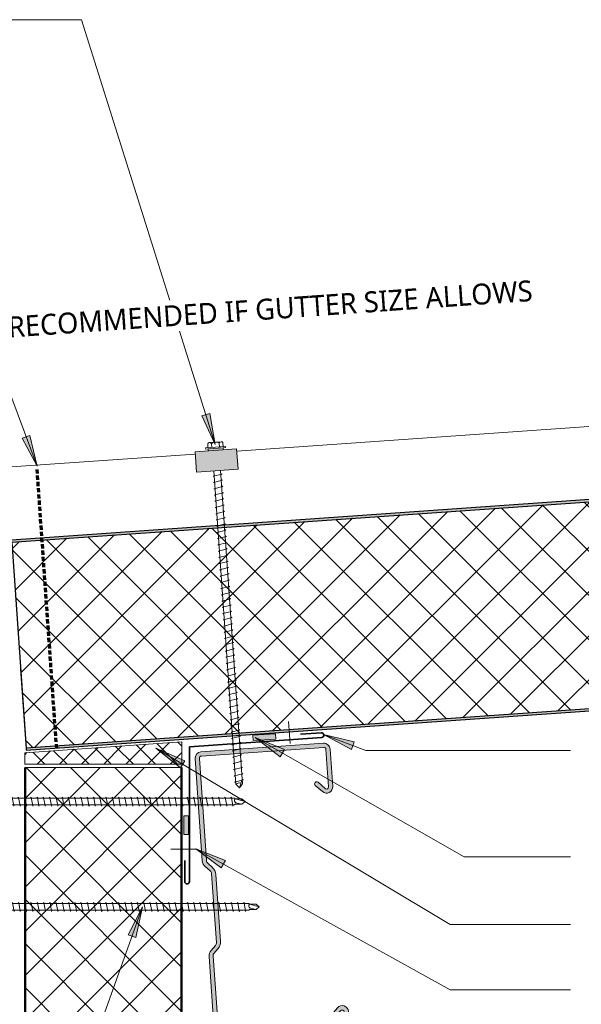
# Model space of a CAD drawing. Header units: millimetres. Extents: x -419 to 889, y -186 to 605.
# Tile 4 of 5: x 117 to 386, y 127 to 599. Entities that reach past the tile are written whole.
import ezdxf

# ---------------------------------------------------------------- set-up
doc = ezdxf.new("R2010")
doc.units = ezdxf.units.MM
doc.linetypes.add('Dash Short', pattern=[3, 2, -1])
for name, color, linetype, lineweight in [('A-ANNO-DIMS', 211, 'Continuous', 9), ('A-ANNO-DIMS-5', 211, 'Continuous', 9), ('A-DETL', 90, 'Continuous', 13), ('A-DETL-GENF', 92, 'Continuous', 13), ('G-ANNO-TEXT', 231, 'Continuous', 9)]:
    doc.layers.add(name, color=color, linetype=linetype, lineweight=lineweight)
doc.styles.add('Yu Gothic_1', font='Yu Gothic.ttf', dxfattribs={"height": 10})
doc.dimstyles.new('Diagonal', dxfattribs={"dimscale": 304.8, "dimtxt": 11.609035, "dimasz": 0.04101, "dimexe": 0.03937, "dimexo": 0.024606, "dimgap": 0.024606, "dimtad": 1, "dimdec": 0, "dimzin": 0, "dimdsep": 46, "dimtxsty": 'Yu Gothic_1', "dimblk1": 'OBLIQUE', "dimblk2": 'OBLIQUE', "dimsah": 1, "dimcen": 0.09, "dimazin": 0, "dimtfac": 1, "dimtdec": 4, "dimtix": 1, "dimtmove": 1, "dimatfit": 3, "dimfxl": 1, "dimtvp": 1, "dimtfill": 1, "dimtolj": 1, "dimtzin": 0, "dimarcsym": 2})
doc.dimstyles.new('Diagonal_1', dxfattribs={"dimscale": 304.8, "dimtxt": 11.609035, "dimasz": 0.04101, "dimexe": 0.03937, "dimexo": 0.024606, "dimgap": 0.024606, "dimtad": 1, "dimdec": 0, "dimzin": 0, "dimdsep": 46, "dimtxsty": 'Yu Gothic_1', "dimblk1": 'OBLIQUE', "dimblk2": 'OBLIQUE', "dimsah": 1, "dimcen": 0.09, "dimazin": 0, "dimtfac": 1, "dimtdec": 4, "dimtix": 1, "dimtmove": 0, "dimatfit": 3, "dimfxl": 1, "dimtvp": 1, "dimtfill": 1, "dimtolj": 1, "dimtzin": 0, "dimarcsym": 2})

# ---------------------------------------------------------------- blocks, each defined once
blk = doc.blocks.new('Thermospan w Gutter Overhang - 100mm-4789611-03 EAVES GUTTER DETAIL')
at = {"layer": 'A-DETL-GENF'}
for points in [[(0, 100), (449.02, 100), (449.09, 101), (0, 101)], [(0, 0), (442.02, 0), (442.09, 1), (0, 1)]]:
    blk.add_hatch(color=256, dxfattribs=at).paths.add_polyline_path(points)
h = blk.add_hatch(dxfattribs=at)
h.set_pattern_fill('FP_2', color=256, style=0, pattern_type=2)
h.set_pattern_definition([(41, (-137.245, -239.83), (-9.8409, 11.32064), []), (131, (-137.245, -239.83), (-11.32064, -9.8409), [])])
h.paths.add_polyline_path([(0, 1), (442.09, 1), (449.02, 100), (0, 100), (0, 4.06)])
for p, q in [((90.68, 136), (0, 136)), ((451.53, 136), (110.68, 136))]:
    blk.add_line(p, q, dxfattribs=at)
at = {"layer": 'A-DETL-GENF', "lineweight": 25}
for p, q in [((449.09, 101), (0, 101)), ((0, 100), (0, 1)), ((0, 100), (449.02, 100)), ((442.09, 1), (0, 1)), ((0, 1), (0, 0)), ((0, 0), (442.02, 0))]:
    blk.add_line(p, q, dxfattribs=at)
blk = doc.blocks.new('Metalcraft MSS Purlin-150x65 - Metalcraft MSS Purlin-150x65-2638609-03 EAVES GUTTER DETAIL')
at = {"layer": 'A-DETL-GENF'}
blk.add_hatch(color=256, dxfattribs=at).paths.add_polyline_path([(64.85, 3), (64.85, 20.94), (64.75, 21.71), (64.45, 22.43), (63.98, 23.05), (63.37, 23.52), (62.66, 23.82), (61.89, 23.93), (61.12, 23.84), (60.4, 23.56), (59.78, 23.1), (56.4, 19.67), (56.3, 19.43), (56.27, 19.17), (56.3, 18.91), (56.4, 18.67), (56.56, 18.46), (56.77, 18.31), (57.01, 18.21), (57.27, 18.17), (57.53, 18.21), (57.77, 18.31), (57.97, 18.46), (61.26, 21.7), (61.52, 21.81), (61.79, 21.84), (62.06, 21.81), (62.32, 21.7), (62.54, 21.53), (62.71, 21.31), (62.81, 21.06), (62.85, 20.79), (62.81, 2.74), (62.71, 2.5), (62.56, 2.29), (62.35, 2.13), (62.11, 2.03), (61.85, 2), (2.74, 2.03), (2.5, 2.13), (2.29, 2.29), (2.13, 2.5), (2.03, 2.74), (2, 2.99), (2.06, 52.43), (2.22, 52.83), (2.49, 53.18), (4.53, 55.22), (5.32, 56.25), (5.82, 57.46), (5.99, 58.75), (5.99, 90.92), (5.82, 92.21), (5.32, 93.42), (4.53, 94.45), (2.69, 96.3), (2.31, 96.78), (2.08, 97.34), (2, 97.95), (2.04, 147.19), (2.15, 147.45), (2.32, 147.68), (2.55, 147.85), (2.81, 147.96), (3.09, 148), (62.11, 147.97), (62.35, 147.87), (62.56, 147.71), (62.74, 147.44), (62.81, 147.26), (62.85, 147.01), (62.82, 128.73), (62.72, 128.5), (62.57, 128.3), (62.37, 128.15), (62.14, 128.05), (61.89, 128.02), (61.64, 128.05), (61.41, 128.15), (61.21, 128.3), (57.77, 131.69), (57.53, 131.79), (57.27, 131.83), (57.01, 131.79), (56.77, 131.69), (56.56, 131.54), (56.4, 131.33), (56.3, 131.09), (56.27, 130.83), (56.3, 130.57), (56.4, 130.33), (56.56, 130.12), (59.78, 126.9), (60.4, 126.44), (61.12, 126.16), (61.89, 126.07), (62.66, 126.18), (63.37, 126.48), (63.98, 126.95), (64.45, 127.57), (64.75, 128.29), (64.85, 129.06), (64.81, 147.29), (64.75, 147.78), (64.45, 148.5), (63.97, 149.12), (63.35, 149.6), (62.62, 149.9), (61.85, 150), (3, 150), (2.22, 149.9), (1.5, 149.6), (0.88, 149.12), (0.4, 148.5), (0.1, 147.78), (0, 147), (0, 97.81), (0.14, 96.77), (0.53, 95.81), (1.17, 94.98), (3.41, 92.75), (3.72, 92.33), (3.92, 91.85), (3.99, 91.34), (3.99, 58.34), (3.92, 57.82), (3.72, 57.34), (3.41, 56.93), (1.17, 54.69), (0.53, 53.86), (0.14, 52.9), (0, 51.87), (0, 3), (0.1, 2.22), (0.4, 1.5), (0.88, 0.88), (1.5, 0.4), (2.22, 0.1), (3, 0), (61.85, 0), (62.62, 0.1), (63.35, 0.4), (63.97, 0.88), (64.45, 1.5), (64.75, 2.22)])
for p, q in [((0, 147), (0, 97.81)), ((2, 97.95), (2, 146.91)), ((61.85, 150), (3, 150)), ((3.09, 148), (61.85, 148)), ((62.85, 147.01), (62.85, 128.98)), ((64.85, 129.06), (64.85, 147)), ((56.56, 130.12), (59.78, 126.9)), ((61.21, 128.3), (57.97, 131.54)), ((1.17, 94.98), (3.41, 92.75)), ((4.53, 94.45), (2.69, 96.3)), ((3.99, 91.34), (3.99, 58.34)), ((5.99, 58.75), (5.99, 90.92)), ((3.41, 56.93), (1.17, 54.69)), ((2, 2.99), (2, 52)), ((2.49, 53.18), (4.53, 55.22)), ((0, 51.87), (0, 3)), ((59.78, 23.1), (56.56, 19.88)), ((57.97, 18.46), (61.04, 21.53)), ((62.85, 20.79), (62.85, 2.99)), ((64.85, 3), (64.85, 20.94)), ((61.85, 2), (2.99, 2)), ((3, 0), (61.85, 0))]:
    blk.add_line(p, q, dxfattribs=at)
for centre, radius, start, end in [((3, 147), 3, 90, 180), ((3.09, 146.91), 1.09, 90, 180), ((61.85, 147), 3, 360, 90), ((61.85, 147.01), 0.993, 0, 90), ((57.27, 130.83), 1, 45, 225), ((61.85, 129.06), 2.99, 226.0338, 0), ((61.89, 128.98), 0.959, 225, 0), ((3.99, 97.81), 3.99, 180, 225), ((4.34, 97.95), 2.34, 180, 225), ((1, 90.92), 4.99, 360, 45), ((2, 91.34), 1.99, 0, 45), ((2, 58.34), 1.99, 315, 360), ((1, 58.75), 4.99, 315, 360), ((3.99, 51.87), 3.99, 135, 180), ((3.67, 52), 1.67, 135, 180), ((61.85, 20.94), 2.99, 360, 133.9662), ((57.27, 19.17), 1, 135, 315), ((61.79, 20.79), 1.06, 0, 135), ((3, 3), 3, 180, 270), ((2.99, 2.99), 0.993, 180, 270), ((61.85, 3), 3, 270, 360), ((61.85, 2.99), 0.993, 270, 0)]:
    blk.add_arc(centre, radius, start, end, dxfattribs=at)
blk = doc.blocks.new('Profiled Washer 01 - Profiled Washer 01-4159479-03 EAVES GUTTER DETAIL')
at = {"layer": 'A-DETL-GENF'}
for points in [[(-10, -6.11), (10, -6.11), (10, 3.59), (-10, 3.59)], [(-3.67, 3.59), (3.67, 3.59), (3.67, 4.59), (-3.67, 4.55)]]:
    blk.add_hatch(color=256, dxfattribs=at).paths.add_polyline_path(points)
for p, q in [((4.79, 5.09), (-4.79, 5.09)), ((-4.79, 5.09), (-4.79, 4.59)), ((-3.67, 5.09), (-3.67, 7.07)), ((-2.76, 7.57), (2.76, 7.57)), ((-1.85, 5.09), (-1.85, 7.07)), ((1.85, 5.09), (1.85, 7.07)), ((3.67, 5.09), (3.67, 7.07)), ((4.79, 4.59), (4.79, 5.09)), ((10, 3.59), (-10, 3.59)), ((-10, 3.59), (-10, -6.11)), ((-3.67, 4.59), (-4.79, 4.59)), ((3.67, 4.59), (-3.67, 4.59)), ((-3.67, 4.59), (-3.67, 3.59)), ((4.79, 4.59), (3.67, 4.59)), ((3.67, 3.59), (3.67, 4.59)), ((10, -6.11), (10, 3.59)), ((-10, -6.11), (10, -6.11)), ((2.17, -7.91), (-2.17, -8.67)), ((-2.17, -8.67), (-1.6, -9)), ((-1.6, -6.11), (-1.6, -156.71)), ((1.6, -156.71), (1.6, -6.11)), ((1.6, -7.58), (2.17, -7.91)), ((2.17, -10.91), (-2.17, -11.67)), ((-2.17, -11.67), (-1.6, -12)), ((2.17, -13.91), (-2.17, -14.67)), ((1.6, -10.58), (2.17, -10.91)), ((1.6, -13.58), (2.17, -13.91)), ((-2.17, -14.67), (-1.6, -15)), ((2.17, -16.91), (-2.17, -17.67)), ((-2.17, -17.67), (-1.6, -18)), ((1.6, -16.58), (2.17, -16.91)), ((2.17, -19.91), (-2.17, -20.67)), ((-2.17, -20.67), (-1.6, -21)), ((2.17, -22.91), (-2.17, -23.67)), ((1.6, -19.58), (2.17, -19.91)), ((1.6, -22.58), (2.17, -22.91)), ((-2.17, -23.67), (-1.6, -24)), ((2.17, -25.91), (-2.17, -26.67)), ((-2.17, -26.67), (-1.6, -27)), ((1.6, -25.58), (2.17, -25.91)), ((2.17, -28.91), (-2.17, -29.67)), ((-2.17, -29.67), (-1.6, -30)), ((2.17, -31.91), (-2.17, -32.67)), ((-2.17, -32.67), (-1.6, -33)), ((1.6, -28.58), (2.17, -28.91)), ((1.6, -31.58), (2.17, -31.91)), ((2.17, -34.91), (-2.17, -35.67)), ((-2.17, -35.67), (-1.6, -36)), ((1.6, -34.58), (2.17, -34.91)), ((1.6, -37.58), (2.17, -37.91)), ((2.17, -37.91), (-2.17, -38.67)), ((-2.17, -38.67), (-1.6, -39)), ((2.17, -40.91), (-2.17, -41.67)), ((-2.17, -41.67), (-1.6, -42)), ((1.6, -40.58), (2.17, -40.91)), ((2.17, -43.91), (-2.17, -44.67)), ((-2.17, -44.67), (-1.6, -45)), ((2.17, -46.91), (-2.17, -47.67)), ((1.6, -43.58), (2.17, -43.91)), ((1.6, -46.58), (2.17, -46.91)), ((-2.17, -47.67), (-1.6, -48)), ((2.17, -49.91), (-2.17, -50.67)), ((-2.17, -50.67), (-1.6, -51)), ((1.6, -49.58), (2.17, -49.91)), ((2.17, -52.91), (-2.17, -53.67)), ((-2.17, -53.67), (-1.6, -54)), ((2.17, -55.91), (-2.17, -56.67)), ((1.6, -52.58), (2.17, -52.91)), ((1.6, -55.58), (2.17, -55.91)), ((-2.17, -56.67), (-1.6, -57)), ((2.17, -58.91), (-2.17, -59.67)), ((-2.17, -59.67), (-1.6, -60)), ((1.6, -58.58), (2.17, -58.91)), ((2.17, -61.91), (-2.17, -62.67)), ((-2.17, -62.67), (-1.6, -63)), ((2.17, -64.91), (-2.17, -65.67)), ((-2.17, -65.67), (-1.6, -66)), ((1.6, -61.58), (2.17, -61.91)), ((1.6, -64.58), (2.17, -64.91)), ((2.17, -67.91), (-2.17, -68.67)), ((-2.17, -68.67), (-1.6, -69)), ((1.6, -67.58), (2.17, -67.91)), ((1.6, -70.58), (2.17, -70.91)), ((2.17, -70.91), (-2.17, -71.67)), ((-2.17, -71.67), (-1.6, -72)), ((2.17, -73.91), (-2.17, -74.67)), ((-2.17, -74.67), (-1.6, -75)), ((1.6, -73.58), (2.17, -73.91)), ((2.17, -76.91), (-2.17, -77.67)), ((-2.17, -77.67), (-1.6, -78)), ((2.17, -79.91), (-2.17, -80.67)), ((1.6, -76.58), (2.17, -76.91)), ((1.6, -79.58), (2.17, -79.91)), ((-2.17, -80.67), (-1.6, -81)), ((2.17, -82.91), (-2.17, -83.67)), ((-2.17, -83.67), (-1.6, -84)), ((1.6, -82.58), (2.17, -82.91)), ((2.17, -85.91), (-2.17, -86.67)), ((-2.17, -86.67), (-1.6, -87)), ((2.17, -88.91), (-2.17, -89.67)), ((-2.17, -89.67), (-1.6, -90)), ((1.6, -85.58), (2.17, -85.91)), ((1.6, -88.58), (2.17, -88.91)), ((2.17, -91.91), (-2.17, -92.67)), ((-2.17, -92.67), (-1.6, -93)), ((1.6, -91.58), (2.17, -91.91)), ((2.17, -94.91), (-2.17, -95.67)), ((-2.17, -95.67), (-1.6, -96)), ((2.17, -97.91), (-2.17, -98.67)), ((-2.17, -98.67), (-1.6, -99)), ((1.6, -94.58), (2.17, -94.91)), ((1.6, -97.58), (2.17, -97.91)), ((2.17, -100.91), (-2.17, -101.67)), ((-2.17, -101.67), (-1.6, -102)), ((1.6, -100.58), (2.17, -100.91)), ((1.6, -103.58), (2.17, -103.91)), ((2.17, -103.91), (-2.17, -104.67)), ((-2.17, -104.67), (-1.6, -105)), ((2.17, -106.91), (-2.17, -107.67)), ((-2.17, -107.67), (-1.6, -108)), ((1.6, -106.58), (2.17, -106.91)), ((2.17, -109.91), (-2.17, -110.67)), ((-2.17, -110.67), (-1.6, -111)), ((2.17, -112.91), (-2.17, -113.67)), ((1.6, -109.58), (2.17, -109.91)), ((1.6, -112.58), (2.17, -112.91)), ((-2.17, -113.67), (-1.6, -114)), ((2.17, -115.91), (-2.17, -116.67)), ((-2.17, -116.67), (-1.6, -117)), ((1.6, -115.58), (2.17, -115.91)), ((2.17, -118.91), (-2.17, -119.67)), ((-2.17, -119.67), (-1.6, -120)), ((2.17, -121.91), (-2.17, -122.67)), ((-2.17, -122.67), (-1.6, -123)), ((1.6, -118.58), (2.17, -118.91)), ((1.6, -121.58), (2.17, -121.91)), ((2.17, -124.91), (-2.17, -125.67)), ((-2.17, -125.67), (-1.6, -126)), ((1.6, -124.58), (2.17, -124.91)), ((2.17, -127.91), (-2.17, -128.67)), ((-2.17, -128.67), (-1.6, -129)), ((2.17, -130.91), (-2.17, -131.67)), ((-2.17, -131.67), (-1.6, -132)), ((1.6, -127.58), (2.17, -127.91)), ((1.6, -130.58), (2.17, -130.91)), ((2.17, -133.91), (-2.17, -134.67)), ((-2.17, -134.67), (-1.6, -135)), ((1.6, -133.58), (2.17, -133.91)), ((1.6, -136.58), (2.17, -136.91)), ((2.17, -136.91), (-2.17, -137.67)), ((-2.17, -137.67), (-1.6, -138)), ((2.17, -139.91), (-2.17, -140.67)), ((-2.17, -140.67), (-1.6, -141)), ((1.6, -139.58), (2.17, -139.91)), ((2.17, -142.91), (-2.17, -143.67)), ((-2.17, -143.67), (-1.6, -144)), ((2.17, -145.91), (-2.17, -146.67)), ((1.6, -142.58), (2.17, -142.91)), ((1.6, -145.58), (2.17, -145.91)), ((-2.17, -146.67), (-1.6, -147)), ((2.17, -148.91), (-2.17, -149.67)), ((-2.17, -149.67), (-1.6, -150)), ((1.6, -148.58), (2.17, -148.91)), ((2.17, -151.91), (-2.17, -152.67)), ((-2.17, -152.67), (-1.6, -153)), ((2.17, -154.91), (-2.17, -155.67)), ((-2.17, -155.67), (-1.6, -156)), ((0, -158.61), (1.6, -154.66)), ((1.6, -151.58), (2.17, -151.91)), ((1.6, -154.58), (2.17, -154.91)), ((-1.6, -156.71), (0, -158.61)), ((1.6, -156.71), (0, -158.61))]:
    blk.add_line(p, q, dxfattribs=at)
for centre, radius, start, end in [((-2.76, 6.49), 1.08, 32.3801, 147.6199), ((0, 3.9), 3.67, 59.7274, 120.2726), ((2.76, 6.49), 1.08, 32.3801, 147.6199), ((0.08, -159.33), 3.11, 74.3059, 122.4975)]:
    blk.add_arc(centre, radius, start, end, dxfattribs=at)
blk = doc.blocks.new('Wafer Tek_Self Tapping - Wafer TeK-4878537-03 EAVES GUTTER DETAIL')
at = {"layer": 'A-DETL-GENF'}
for p, q in [((4.79, 0.74), (-4.79, 0.74)), ((-4.79, 0.74), (-4.79, 0)), ((-4.79, 0), (4.79, 0)), ((-1.6, 0), (-1.6, -144.44)), ((1.6, -144.44), (1.6, 0)), ((4.79, 0), (4.79, 0.74)), ((2.17, -1.91), (-2.17, -2.67)), ((-2.17, -2.67), (-1.6, -3)), ((1.6, -1.58), (2.17, -1.91)), ((1.6, -4.58), (2.17, -4.91)), ((2.17, -4.91), (-2.17, -5.67)), ((-2.17, -5.67), (-1.6, -6)), ((2.17, -7.91), (-2.17, -8.67)), ((-2.17, -8.67), (-1.6, -9)), ((1.6, -7.58), (2.17, -7.91)), ((2.17, -10.91), (-2.17, -11.67)), ((-2.17, -11.67), (-1.6, -12)), ((2.17, -13.91), (-2.17, -14.67)), ((1.6, -10.58), (2.17, -10.91)), ((1.6, -13.58), (2.17, -13.91)), ((-2.17, -14.67), (-1.6, -15)), ((2.17, -16.91), (-2.17, -17.67)), ((-2.17, -17.67), (-1.6, -18)), ((1.6, -16.58), (2.17, -16.91)), ((2.17, -19.91), (-2.17, -20.67)), ((-2.17, -20.67), (-1.6, -21)), ((2.17, -22.91), (-2.17, -23.67)), ((1.6, -19.58), (2.17, -19.91)), ((1.6, -22.58), (2.17, -22.91)), ((-2.17, -23.67), (-1.6, -24)), ((2.17, -25.91), (-2.17, -26.67)), ((-2.17, -26.67), (-1.6, -27)), ((1.6, -25.58), (2.17, -25.91)), ((2.17, -28.91), (-2.17, -29.67)), ((-2.17, -29.67), (-1.6, -30)), ((2.17, -31.91), (-2.17, -32.67)), ((-2.17, -32.67), (-1.6, -33)), ((1.6, -28.58), (2.17, -28.91)), ((1.6, -31.58), (2.17, -31.91)), ((2.17, -34.91), (-2.17, -35.67)), ((-2.17, -35.67), (-1.6, -36)), ((1.6, -34.58), (2.17, -34.91)), ((1.6, -37.58), (2.17, -37.91)), ((2.17, -37.91), (-2.17, -38.67)), ((-2.17, -38.67), (-1.6, -39)), ((2.17, -40.91), (-2.17, -41.67)), ((-2.17, -41.67), (-1.6, -42)), ((1.6, -40.58), (2.17, -40.91)), ((2.17, -43.91), (-2.17, -44.67)), ((-2.17, -44.67), (-1.6, -45)), ((2.17, -46.91), (-2.17, -47.67)), ((1.6, -43.58), (2.17, -43.91)), ((1.6, -46.58), (2.17, -46.91)), ((-2.17, -47.67), (-1.6, -48)), ((2.17, -49.91), (-2.17, -50.67)), ((-2.17, -50.67), (-1.6, -51)), ((1.6, -49.58), (2.17, -49.91)), ((2.17, -52.91), (-2.17, -53.67)), ((-2.17, -53.67), (-1.6, -54)), ((2.17, -55.91), (-2.17, -56.67)), ((1.6, -52.58), (2.17, -52.91)), ((1.6, -55.58), (2.17, -55.91)), ((-2.17, -56.67), (-1.6, -57)), ((2.17, -58.91), (-2.17, -59.67)), ((-2.17, -59.67), (-1.6, -60)), ((1.6, -58.58), (2.17, -58.91)), ((2.17, -61.91), (-2.17, -62.67)), ((-2.17, -62.67), (-1.6, -63)), ((2.17, -64.91), (-2.17, -65.67)), ((-2.17, -65.67), (-1.6, -66)), ((1.6, -61.58), (2.17, -61.91)), ((1.6, -64.58), (2.17, -64.91)), ((2.17, -67.91), (-2.17, -68.67)), ((-2.17, -68.67), (-1.6, -69)), ((1.6, -67.58), (2.17, -67.91)), ((1.6, -70.58), (2.17, -70.91)), ((2.17, -70.91), (-2.17, -71.67)), ((-2.17, -71.67), (-1.6, -72)), ((2.17, -73.91), (-2.17, -74.67)), ((-2.17, -74.67), (-1.6, -75)), ((1.6, -73.58), (2.17, -73.91)), ((2.17, -76.91), (-2.17, -77.67)), ((-2.17, -77.67), (-1.6, -78)), ((2.17, -79.91), (-2.17, -80.67)), ((1.6, -76.58), (2.17, -76.91)), ((1.6, -79.58), (2.17, -79.91)), ((-2.17, -80.67), (-1.6, -81)), ((2.17, -82.91), (-2.17, -83.67)), ((-2.17, -83.67), (-1.6, -84)), ((1.6, -82.58), (2.17, -82.91)), ((2.17, -85.91), (-2.17, -86.67)), ((-2.17, -86.67), (-1.6, -87)), ((2.17, -88.91), (-2.17, -89.67)), ((-2.17, -89.67), (-1.6, -90)), ((1.6, -85.58), (2.17, -85.91)), ((1.6, -88.58), (2.17, -88.91)), ((2.17, -91.91), (-2.17, -92.67)), ((-2.17, -92.67), (-1.6, -93)), ((1.6, -91.58), (2.17, -91.91)), ((2.17, -94.91), (-2.17, -95.67)), ((-2.17, -95.67), (-1.6, -96)), ((2.17, -97.91), (-2.17, -98.67)), ((-2.17, -98.67), (-1.6, -99)), ((1.6, -94.58), (2.17, -94.91)), ((1.6, -97.58), (2.17, -97.91)), ((2.17, -100.91), (-2.17, -101.67)), ((-2.17, -101.67), (-1.6, -102)), ((1.6, -100.58), (2.17, -100.91)), ((1.6, -103.58), (2.17, -103.91)), ((2.17, -103.91), (-2.17, -104.67)), ((-2.17, -104.67), (-1.6, -105)), ((2.17, -106.91), (-2.17, -107.67)), ((-2.17, -107.67), (-1.6, -108)), ((1.6, -106.58), (2.17, -106.91)), ((2.17, -109.91), (-2.17, -110.67)), ((-2.17, -110.67), (-1.6, -111)), ((2.17, -112.91), (-2.17, -113.67)), ((1.6, -109.58), (2.17, -109.91)), ((1.6, -112.58), (2.17, -112.91)), ((-2.17, -113.67), (-1.6, -114)), ((2.17, -115.91), (-2.17, -116.67)), ((-2.17, -116.67), (-1.6, -117)), ((1.6, -115.58), (2.17, -115.91)), ((2.17, -118.91), (-2.17, -119.67)), ((-2.17, -119.67), (-1.6, -120)), ((2.17, -121.91), (-2.17, -122.67)), ((-2.17, -122.67), (-1.6, -123)), ((1.6, -118.58), (2.17, -118.91)), ((1.6, -121.58), (2.17, -121.91)), ((2.17, -124.91), (-2.17, -125.67)), ((-2.17, -125.67), (-1.6, -126)), ((1.6, -124.58), (2.17, -124.91)), ((2.17, -127.91), (-2.17, -128.67)), ((-2.17, -128.67), (-1.6, -129)), ((2.17, -130.91), (-2.17, -131.67)), ((-2.17, -131.67), (-1.6, -132)), ((1.6, -127.58), (2.17, -127.91)), ((1.6, -130.58), (2.17, -130.91)), ((2.17, -133.91), (-2.17, -134.67)), ((-2.17, -134.67), (-1.6, -135)), ((1.6, -133.58), (2.17, -133.91)), ((1.6, -136.58), (2.17, -136.91)), ((2.17, -136.91), (-2.17, -137.67)), ((-2.17, -137.67), (-1.6, -138)), ((2.17, -139.91), (-2.17, -140.67)), ((-2.17, -140.67), (-1.6, -141)), ((1.6, -139.58), (2.17, -139.91)), ((2.17, -142.91), (-2.17, -143.67)), ((-2.17, -143.67), (-1.6, -144)), ((-1.28, -144.76), (-1.6, -144.44)), ((-1.28, -147.98), (-1.28, -144.76)), ((-1.28, -147.98), (-0.56, -145.1)), ((0, -149.51), (1.28, -144.76)), ((1.28, -144.76), (1.6, -144.44)), ((1.28, -147.98), (1.28, -144.76)), ((1.6, -142.58), (2.17, -142.91)), ((-1.28, -147.98), (0, -149.51)), ((1.28, -147.98), (0, -149.51))]:
    blk.add_line(p, q, dxfattribs=at)
blk.add_arc((0.49, -145.64), 1.18, 48.2394, 152.9362, dxfattribs=at)
blk = doc.blocks.new('Wafer Tek_Self Tapping - Wafer TeK-4877121-03 EAVES GUTTER DETAIL')
at = {"layer": 'A-DETL-GENF'}
for p, q in [((4.79, 0.74), (-4.79, 0.74)), ((-4.79, 0.74), (-4.79, 0)), ((-4.79, 0), (4.79, 0)), ((-1.6, 0), (-1.6, -151.17)), ((1.6, -151.17), (1.6, 0)), ((4.79, 0), (4.79, 0.74)), ((2.17, -1.91), (-2.17, -2.67)), ((-2.17, -2.67), (-1.6, -3)), ((1.6, -1.58), (2.17, -1.91)), ((1.6, -4.58), (2.17, -4.91)), ((2.17, -4.91), (-2.17, -5.67)), ((-2.17, -5.67), (-1.6, -6)), ((2.17, -7.91), (-2.17, -8.67)), ((-2.17, -8.67), (-1.6, -9)), ((1.6, -7.58), (2.17, -7.91)), ((2.17, -10.91), (-2.17, -11.67)), ((-2.17, -11.67), (-1.6, -12)), ((2.17, -13.91), (-2.17, -14.67)), ((1.6, -10.58), (2.17, -10.91)), ((1.6, -13.58), (2.17, -13.91)), ((-2.17, -14.67), (-1.6, -15)), ((2.17, -16.91), (-2.17, -17.67)), ((-2.17, -17.67), (-1.6, -18)), ((1.6, -16.58), (2.17, -16.91)), ((2.17, -19.91), (-2.17, -20.67)), ((-2.17, -20.67), (-1.6, -21)), ((2.17, -22.91), (-2.17, -23.67)), ((1.6, -19.58), (2.17, -19.91)), ((1.6, -22.58), (2.17, -22.91)), ((-2.17, -23.67), (-1.6, -24)), ((2.17, -25.91), (-2.17, -26.67)), ((-2.17, -26.67), (-1.6, -27)), ((1.6, -25.58), (2.17, -25.91)), ((2.17, -28.91), (-2.17, -29.67)), ((-2.17, -29.67), (-1.6, -30)), ((2.17, -31.91), (-2.17, -32.67)), ((-2.17, -32.67), (-1.6, -33)), ((1.6, -28.58), (2.17, -28.91)), ((1.6, -31.58), (2.17, -31.91)), ((2.17, -34.91), (-2.17, -35.67)), ((-2.17, -35.67), (-1.6, -36)), ((1.6, -34.58), (2.17, -34.91)), ((1.6, -37.58), (2.17, -37.91)), ((2.17, -37.91), (-2.17, -38.67)), ((-2.17, -38.67), (-1.6, -39)), ((2.17, -40.91), (-2.17, -41.67)), ((-2.17, -41.67), (-1.6, -42)), ((1.6, -40.58), (2.17, -40.91)), ((2.17, -43.91), (-2.17, -44.67)), ((-2.17, -44.67), (-1.6, -45)), ((2.17, -46.91), (-2.17, -47.67)), ((1.6, -43.58), (2.17, -43.91)), ((1.6, -46.58), (2.17, -46.91)), ((-2.17, -47.67), (-1.6, -48)), ((2.17, -49.91), (-2.17, -50.67)), ((-2.17, -50.67), (-1.6, -51)), ((1.6, -49.58), (2.17, -49.91)), ((2.17, -52.91), (-2.17, -53.67)), ((-2.17, -53.67), (-1.6, -54)), ((2.17, -55.91), (-2.17, -56.67)), ((1.6, -52.58), (2.17, -52.91)), ((1.6, -55.58), (2.17, -55.91)), ((-2.17, -56.67), (-1.6, -57)), ((2.17, -58.91), (-2.17, -59.67)), ((-2.17, -59.67), (-1.6, -60)), ((1.6, -58.58), (2.17, -58.91)), ((2.17, -61.91), (-2.17, -62.67)), ((-2.17, -62.67), (-1.6, -63)), ((2.17, -64.91), (-2.17, -65.67)), ((-2.17, -65.67), (-1.6, -66)), ((1.6, -61.58), (2.17, -61.91)), ((1.6, -64.58), (2.17, -64.91)), ((2.17, -67.91), (-2.17, -68.67)), ((-2.17, -68.67), (-1.6, -69)), ((1.6, -67.58), (2.17, -67.91)), ((1.6, -70.58), (2.17, -70.91)), ((2.17, -70.91), (-2.17, -71.67)), ((-2.17, -71.67), (-1.6, -72)), ((2.17, -73.91), (-2.17, -74.67)), ((-2.17, -74.67), (-1.6, -75)), ((1.6, -73.58), (2.17, -73.91)), ((2.17, -76.91), (-2.17, -77.67)), ((-2.17, -77.67), (-1.6, -78)), ((2.17, -79.91), (-2.17, -80.67)), ((1.6, -76.58), (2.17, -76.91)), ((1.6, -79.58), (2.17, -79.91)), ((-2.17, -80.67), (-1.6, -81)), ((2.17, -82.91), (-2.17, -83.67)), ((-2.17, -83.67), (-1.6, -84)), ((1.6, -82.58), (2.17, -82.91)), ((2.17, -85.91), (-2.17, -86.67)), ((-2.17, -86.67), (-1.6, -87)), ((2.17, -88.91), (-2.17, -89.67)), ((-2.17, -89.67), (-1.6, -90)), ((1.6, -85.58), (2.17, -85.91)), ((1.6, -88.58), (2.17, -88.91)), ((2.17, -91.91), (-2.17, -92.67)), ((-2.17, -92.67), (-1.6, -93)), ((1.6, -91.58), (2.17, -91.91)), ((2.17, -94.91), (-2.17, -95.67)), ((-2.17, -95.67), (-1.6, -96)), ((2.17, -97.91), (-2.17, -98.67)), ((-2.17, -98.67), (-1.6, -99)), ((1.6, -94.58), (2.17, -94.91)), ((1.6, -97.58), (2.17, -97.91)), ((2.17, -100.91), (-2.17, -101.67)), ((-2.17, -101.67), (-1.6, -102)), ((1.6, -100.58), (2.17, -100.91)), ((1.6, -103.58), (2.17, -103.91)), ((2.17, -103.91), (-2.17, -104.67)), ((-2.17, -104.67), (-1.6, -105)), ((2.17, -106.91), (-2.17, -107.67)), ((-2.17, -107.67), (-1.6, -108)), ((1.6, -106.58), (2.17, -106.91)), ((2.17, -109.91), (-2.17, -110.67)), ((-2.17, -110.67), (-1.6, -111)), ((2.17, -112.91), (-2.17, -113.67)), ((1.6, -109.58), (2.17, -109.91)), ((1.6, -112.58), (2.17, -112.91)), ((-2.17, -113.67), (-1.6, -114)), ((2.17, -115.91), (-2.17, -116.67)), ((-2.17, -116.67), (-1.6, -117)), ((1.6, -115.58), (2.17, -115.91)), ((2.17, -118.91), (-2.17, -119.67)), ((-2.17, -119.67), (-1.6, -120)), ((2.17, -121.91), (-2.17, -122.67)), ((-2.17, -122.67), (-1.6, -123)), ((1.6, -118.58), (2.17, -118.91)), ((1.6, -121.58), (2.17, -121.91)), ((2.17, -124.91), (-2.17, -125.67)), ((-2.17, -125.67), (-1.6, -126)), ((1.6, -124.58), (2.17, -124.91)), ((2.17, -127.91), (-2.17, -128.67)), ((-2.17, -128.67), (-1.6, -129)), ((2.17, -130.91), (-2.17, -131.67)), ((-2.17, -131.67), (-1.6, -132)), ((1.6, -127.58), (2.17, -127.91)), ((1.6, -130.58), (2.17, -130.91)), ((2.17, -133.91), (-2.17, -134.67)), ((-2.17, -134.67), (-1.6, -135)), ((1.6, -133.58), (2.17, -133.91)), ((1.6, -136.58), (2.17, -136.91)), ((2.17, -136.91), (-2.17, -137.67)), ((-2.17, -137.67), (-1.6, -138)), ((2.17, -139.91), (-2.17, -140.67)), ((-2.17, -140.67), (-1.6, -141)), ((1.6, -139.58), (2.17, -139.91)), ((2.17, -142.91), (-2.17, -143.67)), ((-2.17, -143.67), (-1.6, -144)), ((2.17, -145.91), (-2.17, -146.67)), ((1.6, -142.58), (2.17, -142.91)), ((1.6, -145.58), (2.17, -145.91)), ((-2.17, -146.67), (-1.6, -147)), ((2.17, -148.91), (-2.17, -149.67)), ((-2.17, -149.67), (-1.6, -150)), ((1.6, -148.58), (2.17, -148.91)), ((-1.28, -151.49), (-1.6, -151.17)), ((-1.28, -154.71), (-1.28, -151.49)), ((-1.28, -154.71), (-0.56, -151.83)), ((-1.28, -154.71), (0, -156.24)), ((0, -156.24), (1.28, -151.49)), ((1.28, -154.71), (0, -156.24)), ((1.28, -151.49), (1.6, -151.17)), ((1.28, -154.71), (1.28, -151.49))]:
    blk.add_line(p, q, dxfattribs=at)
blk.add_arc((0.49, -152.37), 1.18, 48.2394, 152.9362, dxfattribs=at)
blk = doc.blocks.new('Line Fixing - Rivet-4899792-03 EAVES GUTTER DETAIL')
at = {"layer": 'A-DETL-GENF'}
blk.add_line((0, -10.53), (0, 0), dxfattribs=at)
blk = doc.blocks.new('Line Fixing - Rivet-4899759-03 EAVES GUTTER DETAIL')
at = {"layer": 'A-DETL-GENF'}
blk.add_line((0, -12.54), (0, 0), dxfattribs=at)
blk = doc.blocks.new('DIMBLOCK1-03 EAVES GUTTER DETAIL')
at = {"layer": 'A-ANNO-DIMS-5'}
for p, q in [((76.71, 404.77), (75.88, 416.74)), ((-23.04, 397.79), (-23.88, 409.76)), ((76.71, 404.77), (-23.04, 397.79)), ((76.71, 404.77), (78.04, 385.75)), ((-23.04, 397.79), (-21.99, 382.73))]:
    blk.add_line(p, q, dxfattribs=at)
at = {"layer": 'A-ANNO-DIMS-5', "lineweight": 50}
for p, q in [((76.71, 404.77), (82.51, 411.44)), ((-23.04, 397.79), (-17.24, 404.46)), ((76.71, 404.77), (70.91, 398.1)), ((-23.04, 397.79), (-28.84, 391.12))]:
    blk.add_line(p, q, dxfattribs=at)
at = {"layer": 'A-ANNO-DIMS-5'}
blk.add_ellipse((64.57, 403.92), major_axis=(-3.23, 46.2), ratio=0.81692, start_param=0, end_param=1.570796, dxfattribs=at)
at = {"layer": 'A-ANNO-DIMS-5', "color": 0, "insert": (61.13, 453.11), "char_height": 10, "width": 383.5079, "attachment_point": 1, "rotation": 4, "line_spacing_factor": 1.024327, "style": 'Yu Gothic_1', "bg_fill": 3, "box_fill_scale": 1.25, "bg_fill_color": 256, "bg_fill_true_color": 13158600, "bg_fill_transparency": 0}
blk.add_mtext('150mm RECOMMENDED IF GUTTER SIZE ALLOWS', dxfattribs=at)
blk = doc.blocks.new('_Oblique')
at = {"color": 0, "linetype": 'ByBlock', "lineweight": -2}
blk.add_line((-0.5, -0.5), (0.5, 0.5), dxfattribs=at)
blk = doc.blocks.new('DIMBLOCK2-03 EAVES GUTTER DETAIL')
at = {"layer": 'A-ANNO-DIMS-5', "lineweight": 50}
for p, q in [((60.21, 240.48), (53.96, 246.73)), ((60.21, 240.48), (66.46, 234.23)), ((60.21, 88.93), (53.96, 95.18)), ((60.21, 88.93), (66.46, 82.68))]:
    blk.add_line(p, q, dxfattribs=at)
at = {"layer": 'A-ANNO-DIMS-5'}
for p, q in [((60.21, 240.48), (48.21, 240.48)), ((60.21, 88.93), (60.21, 240.48)), ((60.21, 240.48), (112.06, 240.48)), ((60.21, 88.93), (48.21, 88.93)), ((60.21, 88.93), (107.65, 88.93))]:
    blk.add_line(p, q, dxfattribs=at)
at = {"layer": 'A-ANNO-DIMS-5', "color": 0, "insert": (41.18, 125.61), "char_height": 10, "width": 93.8283, "attachment_point": 1, "rotation": 90, "line_spacing_factor": 1.024327, "style": 'Yu Gothic_1', "bg_fill": 3, "box_fill_scale": 1.25, "bg_fill_color": 256, "bg_fill_true_color": 13158600, "bg_fill_transparency": 0}
blk.add_mtext('MIN. 125mm', dxfattribs=at)

msp = doc.modelspace()

# ---------------------------------------------------------------- hatches: boundary and pattern name
at = {"layer": 'A-DETL-GENF'}
for points in [[(228.87, 253.53), (239.81, 254.1), (239.68, 256.62), (228.74, 256.05)], [(197.94, 208.36), (197.94, 217.36), (195.72, 217.36), (195.72, 208.36)]]:
    msp.add_hatch(color=10, dxfattribs=at).paths.add_polyline_path(points)
h = msp.add_hatch(dxfattribs=at)
h.set_pattern_fill('FP_3', color=9, style=0, pattern_type=2)
h.set_pattern_definition([(45, (0, 0), (-5.3033, 5.3033), []), (135, (0, 0), (-5.3033, -5.3033), [])])
h.paths.add_polyline_path([(119.42, 242.14), (194.7, 242.14), (194.7, 252.87), (119.42, 247.61)])
h = msp.add_hatch(dxfattribs=at)
h.set_pattern_fill('FP_1', color=253, style=0, pattern_type=2)
h.set_pattern_definition([(45, (0, 0), (-10.6066, 10.6066), []), (135, (0, 0), (-10.6066, -10.6066), [])])
h.paths.add_polyline_path([(119.56, -143.5), (194.56, -143.5), (194.56, 240.48), (119.56, 240.48), (119.56, -42.31)])
at = {"layer": 'G-ANNO-TEXT'}
for points in [[(210.72, 395.4), (208.1, 410.31), (204.33, 409.12)], [(229.91, 254.87), (241.96, 245.73), (243.92, 249.16)], [(262.7, 256.35), (276.03, 249.2), (277.43, 252.89)], [(182.23, 249.75), (194.08, 240.36), (196.11, 243.75)], [(201.52, 201.5), (213.68, 192.5), (215.6, 195.96)], [(175.92, 173.78), (168.99, 160.33), (172.7, 159)]]:
    msp.add_hatch(color=7, dxfattribs=at).paths.add_polyline_path(points)

# ---------------------------------------------------------------- linework, layer by layer
at = {"layer": 'A-DETL', "linetype": 'Dash Short', "lineweight": 70}
msp.add_line((134.74, 249.79), (125.33, 384.25), dxfattribs=at)
at = {"layer": 'A-DETL'}
for p, q in [((120.11, 249.82), (117.46, 287.72)), ((239.68, 256.62), (228.74, 256.05)), ((228.74, 256.05), (228.87, 253.53)), ((239.81, 254.1), (239.68, 256.62)), ((194.7, 252.87), (119.42, 247.61)), ((194.7, 242.14), (194.7, 252.87)), ((228.87, 253.53), (239.81, 254.1)), ((119.42, 247.61), (119.42, 242.14)), ((119.42, 242.14), (194.7, 242.14)), ((194.56, 240.48), (119.56, 240.48)), ((197.94, 217.36), (195.72, 217.36)), ((195.72, 217.36), (195.72, 208.36)), ((197.94, 208.36), (197.94, 217.36)), ((195.72, 208.36), (197.94, 208.36))]:
    msp.add_line(p, q, dxfattribs=at)
at = {"layer": 'A-DETL', "lineweight": 35}
for p, q in [((261.79, 254.91), (198.4, 250.47)), ((261.63, 257.17), (251.65, 256.47)), ((198.4, 250.47), (198.4, 185.9)), ((196.13, 185.9), (196.13, 195.9))]:
    msp.add_line(p, q, dxfattribs=at)
at = {"layer": 'A-DETL', "lineweight": 50}
for p, q in [((119.56, 240.48), (119.56, -143.5)), ((194.56, -143.5), (194.56, 240.48))]:
    msp.add_line(p, q, dxfattribs=at)
at = {"layer": 'A-DETL', "lineweight": 35}
for centre, start, end in [((261.71, 256.04), 274, 94), ((197.26, 185.9), 180, 0)]:
    msp.add_arc(centre, 1.14, start, end, dxfattribs=at)
at = {"layer": 'G-ANNO-TEXT', "color": 7}
for p, q in [((146.71, 599.02), (-87.41, 599.02)), ((210.72, 395.4), (146.71, 599.02)), ((208.1, 410.31), (204.33, 409.12)), ((204.33, 409.12), (210.72, 395.4)), ((210.72, 395.4), (208.1, 410.31)), ((229.91, 254.87), (241.96, 245.73)), ((243.92, 249.16), (229.91, 254.87)), ((229.91, 254.87), (330.09, 197.74)), ((262.7, 256.35), (276.03, 249.2)), ((277.43, 252.89), (262.7, 256.35)), ((262.7, 256.35), (282.97, 248.69)), ((276.03, 249.2), (277.43, 252.89)), ((182.23, 249.75), (194.08, 240.36)), ((196.11, 243.75), (182.23, 249.75)), ((182.23, 249.75), (323.39, 165.3)), ((241.96, 245.73), (243.92, 249.16)), ((282.97, 248.69), (381.02, 248.69)), ((194.08, 240.36), (196.11, 243.75)), ((201.52, 201.5), (213.68, 192.5)), ((215.6, 195.96), (201.52, 201.5)), ((201.52, 201.5), (323.39, 133.99)), ((213.68, 192.5), (215.6, 195.96)), ((330.09, 197.74), (381.02, 197.74)), ((175.92, 173.78), (98.7, -40.92)), ((175.92, 173.78), (168.99, 160.33)), ((172.7, 159), (175.92, 173.78)), ((323.39, 165.3), (381.02, 165.3)), ((168.99, 160.33), (172.7, 159)), ((323.39, 133.99), (381.02, 133.99))]:
    msp.add_line(p, q, dxfattribs=at)

# ---------------------------------------------------------------- block references
at = {"layer": 'A-DETL-GENF'}
for name, p, rotation in [('Thermospan w Gutter Overhang - 100mm-4789611-03 EAVES GUTTER DETAIL', (120.18, 248.82), 3.999999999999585), ('Profiled Washer 01 - Profiled Washer 01-4159479-03 EAVES GUTTER DETAIL', (211.3, 388.98), 3.999999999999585), ('Line Fixing - Rivet-4899792-03 EAVES GUTTER DETAIL', (246.65, 252.04), 184), ('Metalcraft MSS Purlin-150x65 - Metalcraft MSS Purlin-150x65-2638609-03 EAVES GUTTER DETAIL', (211.39, 98.21), 4.000000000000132), ('Wafer Tek_Self Tapping - Wafer TeK-4878537-03 EAVES GUTTER DETAIL', (75.57, 224.2), 89.9999999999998), ('Line Fixing - Rivet-4899759-03 EAVES GUTTER DETAIL', (201.96, 201.36), 269.9999999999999), ('Wafer Tek_Self Tapping - Wafer TeK-4877121-03 EAVES GUTTER DETAIL', (75.64, 173.74), 89.9999999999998)]:
    msp.add_blockref(name, p, dxfattribs=dict(at, rotation=rotation))

# ---------------------------------------------------------------- next in the draw order: dimensions: what is measured, and where the dimension line sits
at = {"layer": 'A-ANNO-DIMS'}
dim = msp.add_linear_dim(base=(-23.04, 397.79), p1=(78.57, 378.26), p2=(-21.47, 375.25), angle=4, text='150mm RECOMMENDED IF GUTTER SIZE ALLOWS', dimstyle='Diagonal', override={"dimpost": '<>', "dimfxl": 100.078708}, dxfattribs=at)
dim.commit()
dim.dimension.update_dxf_attribs({"geometry": 'DIMBLOCK1-03 EAVES GUTTER DETAIL', "text_midpoint": (252.89, 459.83), "dimtype": 160, "text_rotation": 4})
dim = msp.add_linear_dim(base=(60.21, 240.48), p1=(115.15, 88.93), p2=(119.56, 240.48), angle=90, text='MIN. 125mm', dimstyle='Diagonal_1', override={"dimpost": '<>', "dimfxl": 151.61814}, dxfattribs=at)
dim.commit()
dim.dimension.update_dxf_attribs({"geometry": 'DIMBLOCK2-03 EAVES GUTTER DETAIL', "text_midpoint": (47.71, 164.7)})

# ---------------------------------------------------------------- next in the draw order: hatches: boundary and pattern name
at = {"layer": 'G-ANNO-TEXT'}
msp.add_hatch(color=7, dxfattribs=at).paths.add_polyline_path([(125.33, 385), (121.93, 399.75), (118.23, 398.37)])

# ---------------------------------------------------------------- next in the draw order: linework, layer by layer
at = {"layer": 'G-ANNO-TEXT', "color": 7}
for p, q in [((125.33, 385), (83.18, 498)), ((121.93, 399.75), (118.23, 398.37)), ((118.23, 398.37), (125.33, 385)), ((125.33, 385), (121.93, 399.75))]:
    msp.add_line(p, q, dxfattribs=at)

doc.saveas('drawing.dxf')
